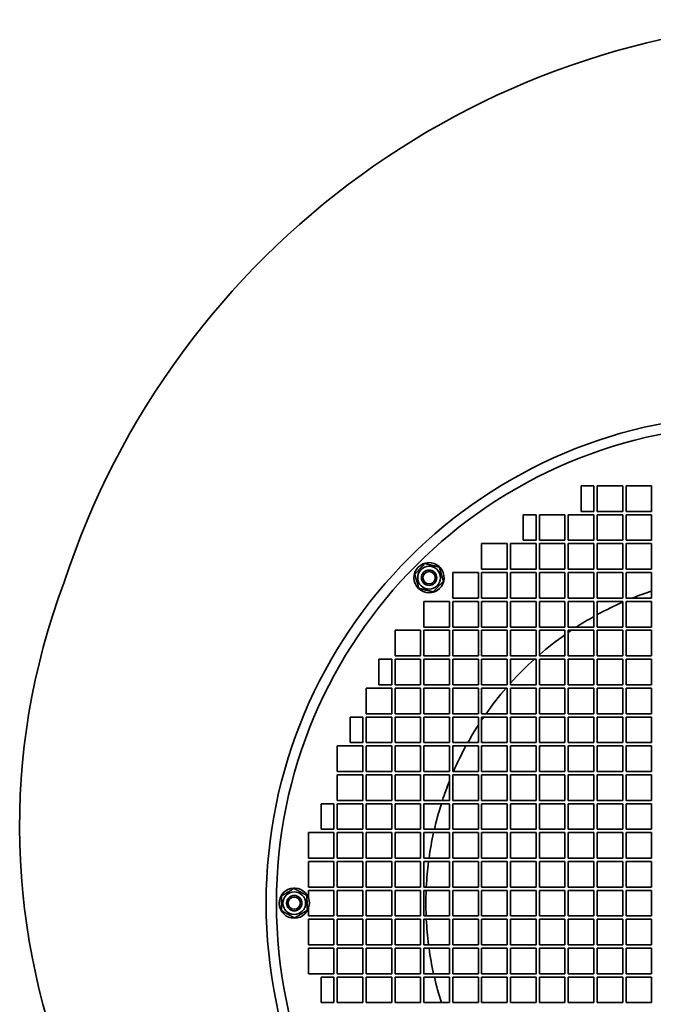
# Model space of a CAD drawing. Header units: millimetres. Extents: x 589 to 1091, y 185 to 1003.
# Tile 2 of 5: x 589 to 837, y 588 to 974. Entities that reach past the tile are written whole.
import ezdxf

# ---------------------------------------------------------------- set-up
doc = ezdxf.new("R2010")
doc.units = ezdxf.units.MM
doc.header["$LTSCALE"] = 4
doc.layers.add('Krawędzie widoczne(ISO)', color=7, linetype='Continuous', lineweight=35, true_color=0x262659)

msp = doc.modelspace()

# ---------------------------------------------------------------- linework, layer by layer
at = {"layer": 'Krawędzie widoczne(ISO)'}
for p, q in [((808.41, 791.2), (813.41, 791.2)), ((808.41, 781.2), (808.41, 791.2)), ((813.41, 791.2), (813.41, 781.2)), ((814.71, 791.2), (824.71, 791.2)), ((814.71, 781.2), (814.71, 791.2)), ((824.71, 791.2), (824.71, 781.2)), ((826.01, 791.2), (836.01, 791.2)), ((826.01, 781.2), (826.01, 791.2)), ((836.01, 791.2), (836.01, 781.2)), ((785.81, 769.9), (785.81, 779.9)), ((785.81, 779.9), (790.81, 779.9)), ((790.81, 779.9), (790.81, 769.9)), ((792.11, 779.9), (802.11, 779.9)), ((792.11, 769.9), (792.11, 779.9)), ((802.11, 779.9), (802.11, 769.9)), ((803.41, 779.9), (813.41, 779.9)), ((803.41, 769.9), (803.41, 779.9)), ((813.41, 781.2), (808.41, 781.2)), ((813.41, 779.9), (813.41, 769.9)), ((824.71, 781.2), (814.71, 781.2)), ((814.71, 779.9), (824.71, 779.9)), ((814.71, 769.9), (814.71, 779.9)), ((824.71, 779.9), (824.71, 769.9)), ((836.01, 781.2), (826.01, 781.2)), ((826.01, 779.9), (836.01, 779.9)), ((826.01, 769.9), (826.01, 779.9)), ((836.01, 779.9), (836.01, 769.9)), ((769.51, 768.6), (779.51, 768.6)), ((769.51, 758.6), (769.51, 768.6)), ((779.51, 768.6), (779.51, 758.6)), ((780.81, 768.6), (790.81, 768.6)), ((780.81, 758.6), (780.81, 768.6)), ((790.81, 769.9), (785.81, 769.9)), ((790.81, 768.6), (790.81, 758.6)), ((802.11, 769.9), (792.11, 769.9)), ((792.11, 768.6), (802.11, 768.6)), ((792.11, 758.6), (792.11, 768.6)), ((802.11, 768.6), (802.11, 758.6)), ((813.41, 769.9), (803.41, 769.9)), ((803.41, 768.6), (813.41, 768.6)), ((803.41, 758.6), (803.41, 768.6)), ((813.41, 768.6), (813.41, 758.6)), ((824.71, 769.9), (814.71, 769.9)), ((814.71, 768.6), (824.71, 768.6)), ((814.71, 758.6), (814.71, 768.6)), ((824.71, 768.6), (824.71, 758.6)), ((836.01, 769.9), (826.01, 769.9)), ((826.01, 768.6), (836.01, 768.6)), ((826.01, 758.6), (826.01, 768.6)), ((836.01, 768.6), (836.01, 758.6)), ((752.7, 759.5), (752.87, 759.67)), ((753.32, 759.22), (753.06, 758.96)), ((779.51, 758.6), (769.51, 758.6)), ((790.81, 758.6), (780.81, 758.6)), ((802.11, 758.6), (792.11, 758.6)), ((813.41, 758.6), (803.41, 758.6)), ((824.71, 758.6), (814.71, 758.6)), ((836.01, 758.6), (826.01, 758.6)), ((758.21, 757.3), (768.21, 757.3)), ((758.21, 747.3), (758.21, 757.3)), ((768.21, 757.3), (768.21, 747.3)), ((769.51, 757.3), (779.51, 757.3)), ((769.51, 747.3), (769.51, 757.3)), ((779.51, 757.3), (779.51, 747.3)), ((780.81, 757.3), (790.81, 757.3)), ((780.81, 747.3), (780.81, 757.3)), ((790.81, 757.3), (790.81, 747.3)), ((792.11, 757.3), (802.11, 757.3)), ((792.11, 747.3), (792.11, 757.3)), ((802.11, 757.3), (802.11, 747.3)), ((803.41, 757.3), (813.41, 757.3)), ((803.41, 747.3), (803.41, 757.3)), ((813.41, 757.3), (813.41, 747.3)), ((814.71, 757.3), (824.71, 757.3)), ((814.71, 747.3), (814.71, 757.3)), ((824.71, 757.3), (824.71, 747.3)), ((826.01, 757.3), (836.01, 757.3)), ((826.01, 747.3), (826.01, 757.3)), ((836.01, 757.3), (836.01, 747.3)), ((768.21, 747.3), (758.21, 747.3)), ((779.51, 747.3), (769.51, 747.3)), ((790.81, 747.3), (780.81, 747.3)), ((802.11, 747.3), (792.11, 747.3)), ((813.41, 747.3), (803.41, 747.3)), ((824.71, 747.3), (814.71, 747.3)), ((836.01, 747.3), (826.01, 747.3)), ((746.91, 746), (756.91, 746)), ((746.91, 736), (746.91, 746)), ((756.91, 746), (756.91, 736)), ((758.21, 746), (768.21, 746)), ((758.21, 736), (758.21, 746)), ((768.21, 746), (768.21, 736)), ((769.51, 746), (779.51, 746)), ((769.51, 736), (769.51, 746)), ((779.51, 746), (779.51, 736)), ((780.81, 746), (790.81, 746)), ((780.81, 736), (780.81, 746)), ((790.81, 746), (790.81, 736)), ((792.11, 746), (802.11, 746)), ((792.11, 736), (792.11, 746)), ((802.11, 746), (802.11, 736)), ((803.41, 746), (813.41, 746)), ((803.41, 736), (803.41, 746)), ((813.41, 746), (813.41, 736)), ((814.71, 746), (824.71, 746)), ((814.71, 736), (814.71, 746)), ((824.71, 746), (824.71, 736)), ((826.01, 746), (836.01, 746)), ((826.01, 736), (826.01, 746)), ((836.01, 746), (836.01, 736)), ((756.91, 736), (746.91, 736)), ((768.21, 736), (758.21, 736)), ((779.51, 736), (769.51, 736)), ((790.81, 736), (780.81, 736)), ((802.11, 736), (792.11, 736)), ((813.41, 736), (803.41, 736)), ((824.71, 736), (814.71, 736)), ((836.01, 736), (826.01, 736)), ((735.61, 734.7), (745.61, 734.7)), ((735.61, 724.7), (735.61, 734.7)), ((745.61, 734.7), (745.61, 724.7)), ((746.91, 734.7), (756.91, 734.7)), ((746.91, 724.7), (746.91, 734.7)), ((756.91, 734.7), (756.91, 724.7)), ((758.21, 734.7), (768.21, 734.7)), ((758.21, 724.7), (758.21, 734.7)), ((768.21, 734.7), (768.21, 724.7)), ((769.51, 734.7), (779.51, 734.7)), ((769.51, 724.7), (769.51, 734.7)), ((779.51, 734.7), (779.51, 724.7)), ((780.81, 734.7), (790.81, 734.7)), ((780.81, 724.7), (780.81, 734.7)), ((790.81, 734.7), (790.81, 724.7)), ((792.11, 734.7), (802.11, 734.7)), ((792.11, 724.7), (792.11, 734.7)), ((802.11, 734.7), (802.11, 724.7)), ((803.41, 734.7), (813.41, 734.7)), ((803.41, 724.7), (803.41, 734.7)), ((813.41, 734.7), (813.41, 724.7)), ((814.71, 734.7), (824.71, 734.7)), ((814.71, 724.7), (814.71, 734.7)), ((824.71, 734.7), (824.71, 724.7)), ((826.01, 734.7), (836.01, 734.7)), ((826.01, 724.7), (826.01, 734.7)), ((836.01, 734.7), (836.01, 724.7)), ((745.61, 724.7), (735.61, 724.7)), ((756.91, 724.7), (746.91, 724.7)), ((768.21, 724.7), (758.21, 724.7)), ((779.51, 724.7), (769.51, 724.7)), ((790.81, 724.7), (780.81, 724.7)), ((802.11, 724.7), (792.11, 724.7)), ((813.41, 724.7), (803.41, 724.7)), ((824.71, 724.7), (814.71, 724.7)), ((836.01, 724.7), (826.01, 724.7)), ((729.31, 723.42), (734.31, 723.42)), ((729.31, 713.42), (729.31, 723.42)), ((734.31, 723.42), (734.31, 713.42)), ((735.61, 723.4), (745.61, 723.4)), ((735.61, 713.4), (735.61, 723.4)), ((745.61, 723.4), (745.61, 713.4)), ((746.91, 723.4), (756.91, 723.4)), ((746.91, 713.4), (746.91, 723.4)), ((756.91, 723.4), (756.91, 713.4)), ((758.21, 723.4), (768.21, 723.4)), ((758.21, 713.4), (758.21, 723.4)), ((768.21, 723.4), (768.21, 713.4)), ((769.51, 723.4), (779.51, 723.4)), ((769.51, 713.4), (769.51, 723.4)), ((779.51, 723.4), (779.51, 713.4)), ((780.81, 723.4), (790.81, 723.4)), ((780.81, 713.4), (780.81, 723.4)), ((790.81, 723.4), (790.81, 713.4)), ((792.11, 723.4), (802.11, 723.4)), ((792.11, 713.4), (792.11, 723.4)), ((802.11, 723.4), (802.11, 713.4)), ((803.41, 723.4), (813.41, 723.4)), ((803.41, 713.4), (803.41, 723.4)), ((813.41, 723.4), (813.41, 713.4)), ((814.71, 723.4), (824.71, 723.4)), ((814.71, 713.4), (814.71, 723.4)), ((824.71, 723.4), (824.71, 713.4)), ((826.01, 723.4), (836.01, 723.4)), ((826.01, 713.4), (826.01, 723.4)), ((836.01, 723.4), (836.01, 713.4)), ((734.31, 713.42), (729.31, 713.42)), ((745.61, 713.4), (735.61, 713.4)), ((756.91, 713.4), (746.91, 713.4)), ((768.21, 713.4), (758.21, 713.4)), ((779.51, 713.4), (769.51, 713.4)), ((790.81, 713.4), (780.81, 713.4)), ((802.11, 713.4), (792.11, 713.4)), ((813.41, 713.4), (803.41, 713.4)), ((824.71, 713.4), (814.71, 713.4)), ((836.01, 713.4), (826.01, 713.4)), ((724.31, 712.1), (734.31, 712.1)), ((724.31, 702.1), (724.31, 712.1)), ((734.31, 712.1), (734.31, 702.1)), ((735.61, 712.1), (745.61, 712.1)), ((735.61, 702.1), (735.61, 712.1)), ((745.61, 712.1), (745.61, 702.1)), ((746.91, 712.1), (756.91, 712.1)), ((746.91, 702.1), (746.91, 712.1)), ((756.91, 712.1), (756.91, 702.1)), ((758.21, 712.1), (768.21, 712.1)), ((758.21, 702.1), (758.21, 712.1)), ((768.21, 712.1), (768.21, 702.1)), ((769.51, 712.1), (779.51, 712.1)), ((769.51, 702.1), (769.51, 712.1)), ((779.51, 712.1), (779.51, 702.1)), ((780.81, 712.1), (790.81, 712.1)), ((780.81, 702.1), (780.81, 712.1)), ((790.81, 712.1), (790.81, 702.1)), ((792.11, 712.1), (802.11, 712.1)), ((792.11, 702.1), (792.11, 712.1)), ((802.11, 712.1), (802.11, 702.1)), ((803.41, 712.1), (813.41, 712.1)), ((803.41, 702.1), (803.41, 712.1)), ((813.41, 712.1), (813.41, 702.1)), ((814.71, 712.1), (824.71, 712.1)), ((814.71, 702.1), (814.71, 712.1)), ((824.71, 712.1), (824.71, 702.1)), ((826.01, 712.1), (836.01, 712.1)), ((826.01, 702.1), (826.01, 712.1)), ((836.01, 712.1), (836.01, 702.1)), ((718.01, 700.8), (723.01, 700.8)), ((718.01, 690.8), (718.01, 700.8)), ((723.01, 700.8), (723.01, 690.8)), ((734.31, 702.1), (724.31, 702.1)), ((724.31, 700.8), (734.31, 700.8)), ((724.31, 690.8), (724.31, 700.8)), ((734.31, 700.8), (734.31, 690.8)), ((745.61, 702.1), (735.61, 702.1)), ((735.61, 700.8), (745.61, 700.8)), ((735.61, 690.8), (735.61, 700.8)), ((745.61, 700.8), (745.61, 690.8)), ((756.91, 702.1), (746.91, 702.1)), ((746.91, 700.8), (756.91, 700.8)), ((746.91, 690.8), (746.91, 700.8)), ((756.91, 700.8), (756.91, 690.8)), ((768.21, 702.1), (758.21, 702.1)), ((758.21, 700.8), (768.21, 700.8)), ((758.21, 690.8), (758.21, 700.8)), ((768.21, 700.8), (768.21, 690.8)), ((779.51, 702.1), (769.51, 702.1)), ((769.51, 700.8), (779.51, 700.8)), ((769.51, 690.8), (769.51, 700.8)), ((779.51, 700.8), (779.51, 690.8)), ((790.81, 702.1), (780.81, 702.1)), ((780.81, 700.8), (790.81, 700.8)), ((780.81, 690.8), (780.81, 700.8)), ((790.81, 700.8), (790.81, 690.8)), ((802.11, 702.1), (792.11, 702.1)), ((792.11, 700.8), (802.11, 700.8)), ((792.11, 690.8), (792.11, 700.8)), ((802.11, 700.8), (802.11, 690.8)), ((813.41, 702.1), (803.41, 702.1)), ((803.41, 700.8), (813.41, 700.8)), ((803.41, 690.8), (803.41, 700.8)), ((813.41, 700.8), (813.41, 690.8)), ((824.71, 702.1), (814.71, 702.1)), ((814.71, 700.8), (824.71, 700.8)), ((814.71, 690.8), (814.71, 700.8)), ((824.71, 700.8), (824.71, 690.8)), ((836.01, 702.1), (826.01, 702.1)), ((826.01, 700.8), (836.01, 700.8)), ((826.01, 690.8), (826.01, 700.8)), ((836.01, 700.8), (836.01, 690.8)), ((713.01, 689.5), (723.01, 689.5)), ((713.01, 679.5), (713.01, 689.5)), ((723.01, 690.8), (718.01, 690.8)), ((723.01, 689.5), (723.01, 679.5)), ((734.31, 690.8), (724.31, 690.8)), ((724.31, 689.5), (734.31, 689.5)), ((724.31, 679.5), (724.31, 689.5)), ((734.31, 689.5), (734.31, 679.5)), ((745.61, 690.8), (735.61, 690.8)), ((735.61, 689.5), (745.61, 689.5)), ((735.61, 679.5), (735.61, 689.5)), ((745.61, 689.5), (745.61, 679.5)), ((756.91, 690.8), (746.91, 690.8)), ((746.91, 689.5), (756.91, 689.5)), ((746.91, 679.5), (746.91, 689.5)), ((756.91, 689.5), (756.91, 679.5)), ((768.21, 690.8), (758.21, 690.8)), ((758.21, 689.5), (768.21, 689.5)), ((758.21, 679.5), (758.21, 689.5)), ((768.21, 689.5), (768.21, 679.5)), ((779.51, 690.8), (769.51, 690.8)), ((769.51, 689.5), (779.51, 689.5)), ((769.51, 679.5), (769.51, 689.5)), ((779.51, 689.5), (779.51, 679.5)), ((790.81, 690.8), (780.81, 690.8)), ((780.81, 689.5), (790.81, 689.5)), ((780.81, 679.5), (780.81, 689.5)), ((790.81, 689.5), (790.81, 679.5)), ((802.11, 690.8), (792.11, 690.8)), ((792.11, 689.5), (802.11, 689.5)), ((792.11, 679.5), (792.11, 689.5)), ((802.11, 689.5), (802.11, 679.5)), ((813.41, 690.8), (803.41, 690.8)), ((803.41, 689.5), (813.41, 689.5)), ((803.41, 679.5), (803.41, 689.5)), ((813.41, 689.5), (813.41, 679.5)), ((824.71, 690.8), (814.71, 690.8)), ((814.71, 689.5), (824.71, 689.5)), ((814.71, 679.5), (814.71, 689.5)), ((824.71, 689.5), (824.71, 679.5)), ((836.01, 690.8), (826.01, 690.8)), ((826.01, 689.5), (836.01, 689.5)), ((826.01, 679.5), (826.01, 689.5)), ((836.01, 689.5), (836.01, 679.5)), ((723.01, 679.5), (713.01, 679.5)), ((713.01, 678.2), (723.01, 678.2)), ((713.01, 668.2), (713.01, 678.2)), ((723.01, 678.2), (723.01, 668.2)), ((734.31, 679.5), (724.31, 679.5)), ((724.31, 678.2), (734.31, 678.2)), ((724.31, 668.2), (724.31, 678.2)), ((734.31, 678.2), (734.31, 668.2)), ((745.61, 679.5), (735.61, 679.5)), ((735.61, 678.2), (745.61, 678.2)), ((735.61, 668.2), (735.61, 678.2)), ((745.61, 678.2), (745.61, 668.2)), ((756.91, 679.5), (746.91, 679.5)), ((746.91, 678.2), (756.91, 678.2)), ((746.91, 668.2), (746.91, 678.2)), ((756.91, 678.2), (756.91, 668.2)), ((768.21, 679.5), (758.21, 679.5)), ((758.21, 678.2), (768.21, 678.2)), ((758.21, 668.2), (758.21, 678.2)), ((768.21, 678.2), (768.21, 668.2)), ((779.51, 679.5), (769.51, 679.5)), ((769.51, 678.2), (779.51, 678.2)), ((769.51, 668.2), (769.51, 678.2)), ((779.51, 678.2), (779.51, 668.2)), ((790.81, 679.5), (780.81, 679.5)), ((780.81, 678.2), (790.81, 678.2)), ((780.81, 668.2), (780.81, 678.2)), ((790.81, 678.2), (790.81, 668.2)), ((802.11, 679.5), (792.11, 679.5)), ((792.11, 678.2), (802.11, 678.2)), ((792.11, 668.2), (792.11, 678.2)), ((802.11, 678.2), (802.11, 668.2)), ((813.41, 679.5), (803.41, 679.5)), ((803.41, 678.2), (813.41, 678.2)), ((803.41, 668.2), (803.41, 678.2)), ((813.41, 678.2), (813.41, 668.2)), ((824.71, 679.5), (814.71, 679.5)), ((814.71, 678.2), (824.71, 678.2)), ((814.71, 668.2), (814.71, 678.2)), ((824.71, 678.2), (824.71, 668.2)), ((836.01, 679.5), (826.01, 679.5)), ((826.01, 678.2), (836.01, 678.2)), ((826.01, 668.2), (826.01, 678.2)), ((836.01, 678.2), (836.01, 668.2)), ((706.71, 666.9), (711.71, 666.9)), ((706.71, 656.9), (706.71, 666.9)), ((711.71, 666.9), (711.71, 656.9)), ((723.01, 668.2), (713.01, 668.2)), ((713.01, 666.9), (723.01, 666.9)), ((713.01, 656.9), (713.01, 666.9)), ((723.01, 666.9), (723.01, 656.9)), ((734.31, 668.2), (724.31, 668.2)), ((724.31, 666.9), (734.31, 666.9)), ((724.31, 656.9), (724.31, 666.9)), ((734.31, 666.9), (734.31, 656.9)), ((745.61, 668.2), (735.61, 668.2)), ((735.61, 666.9), (745.61, 666.9)), ((735.61, 656.9), (735.61, 666.9)), ((745.61, 666.9), (745.61, 656.9)), ((756.91, 668.2), (746.91, 668.2)), ((746.91, 666.9), (756.91, 666.9)), ((746.91, 656.9), (746.91, 666.9)), ((756.91, 666.9), (756.91, 656.9)), ((768.21, 668.2), (758.21, 668.2)), ((758.21, 666.9), (768.21, 666.9)), ((758.21, 656.9), (758.21, 666.9)), ((768.21, 666.9), (768.21, 656.9)), ((779.51, 668.2), (769.51, 668.2)), ((769.51, 666.9), (779.51, 666.9)), ((769.51, 656.9), (769.51, 666.9)), ((779.51, 666.9), (779.51, 656.9)), ((790.81, 668.2), (780.81, 668.2)), ((780.81, 666.9), (790.81, 666.9)), ((780.81, 656.9), (780.81, 666.9)), ((790.81, 666.9), (790.81, 656.9)), ((802.11, 668.2), (792.11, 668.2)), ((792.11, 666.9), (802.11, 666.9)), ((792.11, 656.9), (792.11, 666.9)), ((802.11, 666.9), (802.11, 656.9)), ((813.41, 668.2), (803.41, 668.2)), ((803.41, 666.9), (813.41, 666.9)), ((803.41, 656.9), (803.41, 666.9)), ((813.41, 666.9), (813.41, 656.9)), ((824.71, 668.2), (814.71, 668.2)), ((814.71, 666.9), (824.71, 666.9)), ((814.71, 656.9), (814.71, 666.9)), ((824.71, 666.9), (824.71, 656.9)), ((836.01, 668.2), (826.01, 668.2)), ((826.01, 666.9), (836.01, 666.9)), ((826.01, 656.9), (826.01, 666.9)), ((836.01, 666.9), (836.01, 656.9)), ((701.71, 655.6), (711.71, 655.6)), ((701.71, 645.6), (701.71, 655.6)), ((711.71, 656.9), (706.71, 656.9)), ((711.71, 655.6), (711.71, 645.6)), ((723.01, 656.9), (713.01, 656.9)), ((713.01, 655.6), (723.01, 655.6)), ((713.01, 645.6), (713.01, 655.6)), ((723.01, 655.6), (723.01, 645.6)), ((734.31, 656.9), (724.31, 656.9)), ((724.31, 655.6), (734.31, 655.6)), ((724.31, 645.6), (724.31, 655.6)), ((734.31, 655.6), (734.31, 645.6)), ((745.61, 656.9), (735.61, 656.9)), ((735.61, 655.6), (745.61, 655.6)), ((735.61, 645.6), (735.61, 655.6)), ((745.61, 655.6), (745.61, 645.6)), ((756.91, 656.9), (746.91, 656.9)), ((746.91, 655.6), (756.91, 655.6)), ((746.91, 645.6), (746.91, 655.6)), ((756.91, 655.6), (756.91, 645.6)), ((768.21, 656.9), (758.21, 656.9)), ((758.21, 655.6), (768.21, 655.6)), ((758.21, 645.6), (758.21, 655.6)), ((768.21, 655.6), (768.21, 645.6)), ((779.51, 656.9), (769.51, 656.9)), ((769.51, 655.6), (779.51, 655.6)), ((769.51, 645.6), (769.51, 655.6)), ((779.51, 655.6), (779.51, 645.6)), ((790.81, 656.9), (780.81, 656.9)), ((780.81, 655.6), (790.81, 655.6)), ((780.81, 645.6), (780.81, 655.6)), ((790.81, 655.6), (790.81, 645.6)), ((802.11, 656.9), (792.11, 656.9)), ((792.11, 655.6), (802.11, 655.6)), ((792.11, 645.6), (792.11, 655.6)), ((802.11, 655.6), (802.11, 645.6)), ((813.41, 656.9), (803.41, 656.9)), ((803.41, 655.6), (813.41, 655.6)), ((803.41, 645.6), (803.41, 655.6)), ((813.41, 655.6), (813.41, 645.6)), ((824.71, 656.9), (814.71, 656.9)), ((814.71, 655.6), (824.71, 655.6)), ((814.71, 645.6), (814.71, 655.6)), ((824.71, 655.6), (824.71, 645.6)), ((836.01, 656.9), (826.01, 656.9)), ((826.01, 655.6), (836.01, 655.6)), ((826.01, 645.6), (826.01, 655.6)), ((836.01, 655.6), (836.01, 645.6)), ((711.71, 645.6), (701.71, 645.6)), ((701.71, 644.3), (711.71, 644.3)), ((701.71, 634.3), (701.71, 644.3)), ((711.71, 644.3), (711.71, 634.3)), ((723.01, 645.6), (713.01, 645.6)), ((713.01, 644.3), (723.01, 644.3)), ((713.01, 634.3), (713.01, 644.3)), ((723.01, 644.3), (723.01, 634.3)), ((734.31, 645.6), (724.31, 645.6)), ((724.31, 644.3), (734.31, 644.3)), ((724.31, 634.3), (724.31, 644.3)), ((734.31, 644.3), (734.31, 634.3)), ((745.61, 645.6), (735.61, 645.6)), ((735.61, 644.3), (745.61, 644.3)), ((735.61, 634.3), (735.61, 644.3)), ((745.61, 644.3), (745.61, 634.3)), ((756.91, 645.6), (746.91, 645.6)), ((746.91, 644.3), (756.91, 644.3)), ((746.91, 634.3), (746.91, 644.3)), ((756.91, 644.3), (756.91, 634.3)), ((768.21, 645.6), (758.21, 645.6)), ((758.21, 644.3), (768.21, 644.3)), ((758.21, 634.3), (758.21, 644.3)), ((768.21, 644.3), (768.21, 634.3)), ((779.51, 645.6), (769.51, 645.6)), ((769.51, 644.3), (779.51, 644.3)), ((769.51, 634.3), (769.51, 644.3)), ((779.51, 644.3), (779.51, 634.3)), ((790.81, 645.6), (780.81, 645.6)), ((780.81, 644.3), (790.81, 644.3)), ((780.81, 634.3), (780.81, 644.3)), ((790.81, 644.3), (790.81, 634.3)), ((802.11, 645.6), (792.11, 645.6)), ((792.11, 644.3), (802.11, 644.3)), ((792.11, 634.3), (792.11, 644.3)), ((802.11, 644.3), (802.11, 634.3)), ((813.41, 645.6), (803.41, 645.6)), ((803.41, 644.3), (813.41, 644.3)), ((803.41, 634.3), (803.41, 644.3)), ((813.41, 644.3), (813.41, 634.3)), ((824.71, 645.6), (814.71, 645.6)), ((814.71, 644.3), (824.71, 644.3)), ((814.71, 634.3), (814.71, 644.3)), ((824.71, 644.3), (824.71, 634.3)), ((836.01, 645.6), (826.01, 645.6)), ((826.01, 644.3), (836.01, 644.3)), ((826.01, 634.3), (826.01, 644.3)), ((836.01, 644.3), (836.01, 634.3)), ((695.89, 633.65), (695.89, 633.89)), ((696.53, 633.89), (696.53, 633.53)), ((711.71, 634.3), (701.71, 634.3)), ((701.71, 633), (711.71, 633)), ((701.71, 630.14), (701.71, 633)), ((711.71, 633), (711.71, 623)), ((723.01, 634.3), (713.01, 634.3)), ((713.01, 633), (723.01, 633)), ((713.01, 623), (713.01, 633)), ((723.01, 633), (723.01, 623)), ((734.31, 634.3), (724.31, 634.3)), ((724.31, 633), (734.31, 633)), ((724.31, 623), (724.31, 633)), ((734.31, 633), (734.31, 623)), ((745.61, 634.3), (735.61, 634.3)), ((735.61, 633), (745.61, 633)), ((735.61, 623), (735.61, 633)), ((745.61, 633), (745.61, 623)), ((756.91, 634.3), (746.91, 634.3)), ((746.91, 633), (756.91, 633)), ((746.91, 623), (746.91, 633)), ((756.91, 633), (756.91, 623)), ((768.21, 634.3), (758.21, 634.3)), ((758.21, 633), (768.21, 633)), ((758.21, 623), (758.21, 633)), ((768.21, 633), (768.21, 623)), ((779.51, 634.3), (769.51, 634.3)), ((769.51, 633), (779.51, 633)), ((769.51, 623), (769.51, 633)), ((779.51, 633), (779.51, 623)), ((790.81, 634.3), (780.81, 634.3)), ((780.81, 633), (790.81, 633)), ((780.81, 623), (780.81, 633)), ((790.81, 633), (790.81, 623)), ((802.11, 634.3), (792.11, 634.3)), ((792.11, 633), (802.11, 633)), ((792.11, 623), (792.11, 633)), ((802.11, 633), (802.11, 623)), ((813.41, 634.3), (803.41, 634.3)), ((803.41, 633), (813.41, 633)), ((803.41, 623), (803.41, 633)), ((813.41, 633), (813.41, 623)), ((824.71, 634.3), (814.71, 634.3)), ((814.71, 633), (824.71, 633)), ((814.71, 623), (814.71, 633)), ((824.71, 633), (824.71, 623)), ((836.01, 634.3), (826.01, 634.3)), ((826.01, 633), (836.01, 633)), ((826.01, 623), (826.01, 633)), ((836.01, 633), (836.01, 623)), ((701.71, 623), (701.71, 625.86)), ((711.71, 623), (701.71, 623)), ((701.71, 621.7), (711.71, 621.7)), ((701.71, 611.7), (701.71, 621.7)), ((711.71, 621.7), (711.71, 611.7)), ((723.01, 623), (713.01, 623)), ((713.01, 621.7), (723.01, 621.7)), ((713.01, 611.7), (713.01, 621.7)), ((723.01, 621.7), (723.01, 611.7)), ((734.31, 623), (724.31, 623)), ((724.31, 621.7), (734.31, 621.7)), ((724.31, 611.7), (724.31, 621.7)), ((734.31, 621.7), (734.31, 611.7)), ((745.61, 623), (735.61, 623)), ((735.61, 621.7), (745.61, 621.7)), ((735.61, 611.7), (735.61, 621.7)), ((745.61, 621.7), (745.61, 611.7)), ((756.91, 623), (746.91, 623)), ((746.91, 621.7), (756.91, 621.7)), ((746.91, 611.7), (746.91, 621.7)), ((756.91, 621.7), (756.91, 611.7)), ((768.21, 623), (758.21, 623)), ((758.21, 621.7), (768.21, 621.7)), ((758.21, 611.7), (758.21, 621.7)), ((768.21, 621.7), (768.21, 611.7)), ((779.51, 623), (769.51, 623)), ((769.51, 621.7), (779.51, 621.7)), ((769.51, 611.7), (769.51, 621.7)), ((779.51, 621.7), (779.51, 611.7)), ((790.81, 623), (780.81, 623)), ((780.81, 621.7), (790.81, 621.7)), ((780.81, 611.7), (780.81, 621.7)), ((790.81, 621.7), (790.81, 611.7)), ((802.11, 623), (792.11, 623)), ((792.11, 621.7), (802.11, 621.7)), ((792.11, 611.7), (792.11, 621.7)), ((802.11, 621.7), (802.11, 611.7)), ((813.41, 623), (803.41, 623)), ((803.41, 621.7), (813.41, 621.7)), ((803.41, 611.7), (803.41, 621.7)), ((813.41, 621.7), (813.41, 611.7)), ((824.71, 623), (814.71, 623)), ((814.71, 621.7), (824.71, 621.7)), ((814.71, 611.7), (814.71, 621.7)), ((824.71, 621.7), (824.71, 611.7)), ((836.01, 623), (826.01, 623)), ((826.01, 621.7), (836.01, 621.7)), ((826.01, 611.7), (826.01, 621.7)), ((836.01, 621.7), (836.01, 611.7)), ((711.71, 611.7), (701.71, 611.7)), ((701.71, 610.4), (711.71, 610.4)), ((701.71, 600.4), (701.71, 610.4)), ((711.71, 610.4), (711.71, 600.4)), ((723.01, 611.7), (713.01, 611.7)), ((713.01, 610.4), (723.01, 610.4)), ((713.01, 600.4), (713.01, 610.4)), ((723.01, 610.4), (723.01, 600.4)), ((734.31, 611.7), (724.31, 611.7)), ((724.31, 610.4), (734.31, 610.4)), ((724.31, 600.4), (724.31, 610.4)), ((734.31, 610.4), (734.31, 600.4)), ((745.61, 611.7), (735.61, 611.7)), ((735.61, 610.4), (745.61, 610.4)), ((735.61, 600.4), (735.61, 610.4)), ((745.61, 610.4), (745.61, 600.4)), ((756.91, 611.7), (746.91, 611.7)), ((746.91, 610.4), (756.91, 610.4)), ((746.91, 600.4), (746.91, 610.4)), ((756.91, 610.4), (756.91, 600.4)), ((768.21, 611.7), (758.21, 611.7)), ((758.21, 610.4), (768.21, 610.4)), ((758.21, 600.4), (758.21, 610.4)), ((768.21, 610.4), (768.21, 600.4)), ((779.51, 611.7), (769.51, 611.7)), ((769.51, 610.4), (779.51, 610.4)), ((769.51, 600.4), (769.51, 610.4)), ((779.51, 610.4), (779.51, 600.4)), ((790.81, 611.7), (780.81, 611.7)), ((780.81, 610.4), (790.81, 610.4)), ((780.81, 600.4), (780.81, 610.4)), ((790.81, 610.4), (790.81, 600.4)), ((802.11, 611.7), (792.11, 611.7)), ((792.11, 610.4), (802.11, 610.4)), ((792.11, 600.4), (792.11, 610.4)), ((802.11, 610.4), (802.11, 600.4)), ((813.41, 611.7), (803.41, 611.7)), ((803.41, 610.4), (813.41, 610.4)), ((803.41, 600.4), (803.41, 610.4)), ((813.41, 610.4), (813.41, 600.4)), ((824.71, 611.7), (814.71, 611.7)), ((814.71, 610.4), (824.71, 610.4)), ((814.71, 600.4), (814.71, 610.4)), ((824.71, 610.4), (824.71, 600.4)), ((836.01, 611.7), (826.01, 611.7)), ((826.01, 610.4), (836.01, 610.4)), ((826.01, 600.4), (826.01, 610.4)), ((836.01, 610.4), (836.01, 600.4)), ((711.71, 600.4), (701.71, 600.4)), ((706.71, 599.1), (711.71, 599.1)), ((706.71, 589.1), (706.71, 599.1)), ((711.71, 599.1), (711.71, 589.1)), ((723.01, 600.4), (713.01, 600.4)), ((713.01, 599.1), (723.01, 599.1)), ((713.01, 589.1), (713.01, 599.1)), ((723.01, 599.1), (723.01, 589.1)), ((734.31, 600.4), (724.31, 600.4)), ((724.31, 599.1), (734.31, 599.1)), ((724.31, 589.1), (724.31, 599.1)), ((734.31, 599.1), (734.31, 589.1)), ((745.61, 600.4), (735.61, 600.4)), ((735.61, 599.1), (745.61, 599.1)), ((735.61, 589.1), (735.61, 599.1)), ((745.61, 599.1), (745.61, 589.1)), ((756.91, 600.4), (746.91, 600.4)), ((746.91, 599.1), (756.91, 599.1)), ((746.91, 589.1), (746.91, 599.1)), ((756.91, 599.1), (756.91, 589.1)), ((768.21, 600.4), (758.21, 600.4)), ((758.21, 599.1), (768.21, 599.1)), ((758.21, 589.1), (758.21, 599.1)), ((768.21, 599.1), (768.21, 589.1)), ((779.51, 600.4), (769.51, 600.4)), ((769.51, 599.1), (779.51, 599.1)), ((769.51, 589.1), (769.51, 599.1)), ((779.51, 599.1), (779.51, 589.1)), ((790.81, 600.4), (780.81, 600.4)), ((780.81, 599.1), (790.81, 599.1)), ((780.81, 589.1), (780.81, 599.1)), ((790.81, 599.1), (790.81, 589.1)), ((802.11, 600.4), (792.11, 600.4)), ((792.11, 599.1), (802.11, 599.1)), ((792.11, 589.1), (792.11, 599.1)), ((802.11, 599.1), (802.11, 589.1)), ((813.41, 600.4), (803.41, 600.4)), ((803.41, 599.1), (813.41, 599.1)), ((803.41, 589.1), (803.41, 599.1)), ((813.41, 599.1), (813.41, 589.1)), ((824.71, 600.4), (814.71, 600.4)), ((814.71, 599.1), (824.71, 599.1)), ((814.71, 589.1), (814.71, 599.1)), ((824.71, 599.1), (824.71, 589.1)), ((836.01, 600.4), (826.01, 600.4)), ((826.01, 599.1), (836.01, 599.1)), ((826.01, 589.1), (826.01, 599.1)), ((836.01, 599.1), (836.01, 589.1)), ((711.71, 589.1), (706.71, 589.1)), ((723.01, 589.1), (713.01, 589.1)), ((734.31, 589.1), (724.31, 589.1)), ((745.61, 589.1), (735.61, 589.1)), ((756.91, 589.1), (746.91, 589.1)), ((768.21, 589.1), (758.21, 589.1)), ((779.51, 589.1), (769.51, 589.1)), ((790.81, 589.1), (780.81, 589.1)), ((802.11, 589.1), (792.11, 589.1)), ((813.41, 589.1), (803.41, 589.1)), ((824.71, 589.1), (814.71, 589.1)), ((836.01, 589.1), (826.01, 589.1))]:
    msp.add_line(p, q, dxfattribs=at)
for centre, radius in [((876.21, 628), 191), ((876.21, 628), 187), ((748.93, 755.28), 4.45), ((748.93, 755.28), 3), ((748.93, 755.28), 2.39), ((696.21, 628), 4.45), ((696.21, 628), 3), ((696.21, 628), 2.39)]:
    msp.add_circle(centre, radius, dxfattribs=at)
for centre, radius, start, end in [((909.71, 654.12), 319.38, 89.9828, 161.8714), ((748.93, 755.28), 5.9, 48.1091, 41.8909), ((748.93, 755.28), 5.9, 41.8909, 48.1091), ((859.01, 658.12), 270.21, 159.3316, 246.5138), ((876.21, 628), 128.5, 108.2305, 111.8125), ((876.21, 628), 128.5, 113.6268, 118.594), ((876.21, 628), 128.5, 119.2562, 122.8105), ((876.21, 628), 128.5, 125.2155, 130.8798), ((876.21, 628), 128.5, 123.8653, 124.5091), ((876.21, 628), 128.5, 132.0627, 137.9373), ((876.21, 628), 128.5, 139.1202, 144.7845), ((876.21, 628), 128.5, 145.4909, 146.1347), ((876.21, 628), 128.5, 147.1895, 150.7438), ((876.21, 628), 128.5, 151.406, 156.3732), ((876.21, 628), 128.5, 158.1875, 161.7695), ((876.21, 628), 128.5, 162.3787, 167.0028), ((876.21, 628), 128.5, 167.597, 172.1277), ((876.21, 628), 128.5, 172.7125, 177.1898), ((696.21, 628), 5.9, 93.1091, 86.8909), ((696.21, 628), 5.9, 86.8909, 93.1091), ((876.21, 628), 128.5, 177.77, 182.23), ((876.21, 628), 128.5, 182.8102, 187.2875), ((876.21, 628), 128.5, 187.8723, 192.403), ((876.21, 628), 128.5, 192.9972, 197.6213)]:
    msp.add_arc(centre, radius, start, end, dxfattribs=at)
for points in [[(743.32, 756.65), (745.32, 758.74), (747.32, 760.82)], [(747.32, 760.82), (750.12, 760.14), (752.92, 759.45)], [(752.92, 759.45), (753.73, 756.68), (754.54, 753.9)], [(744.93, 751.11), (744.13, 753.88), (743.32, 756.65)], [(750.54, 749.74), (747.74, 750.42), (744.93, 751.11)], [(754.54, 753.9), (752.54, 751.82), (750.54, 749.74)], [(691.15, 630.78), (693.62, 632.28), (696.08, 633.77)], [(696.08, 633.77), (698.61, 632.38), (701.14, 630.99)], [(691.27, 625.01), (691.21, 627.89), (691.15, 630.78)], [(701.14, 630.99), (701.21, 628.11), (701.27, 625.22)], [(696.33, 622.23), (693.8, 623.62), (691.27, 625.01)], [(701.27, 625.22), (698.8, 623.72), (696.33, 622.23)]]:
    msp.add_rational_spline(points, [1, 1.15470053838, 1], degree=2, dxfattribs=at)

doc.saveas('drawing.dxf')
